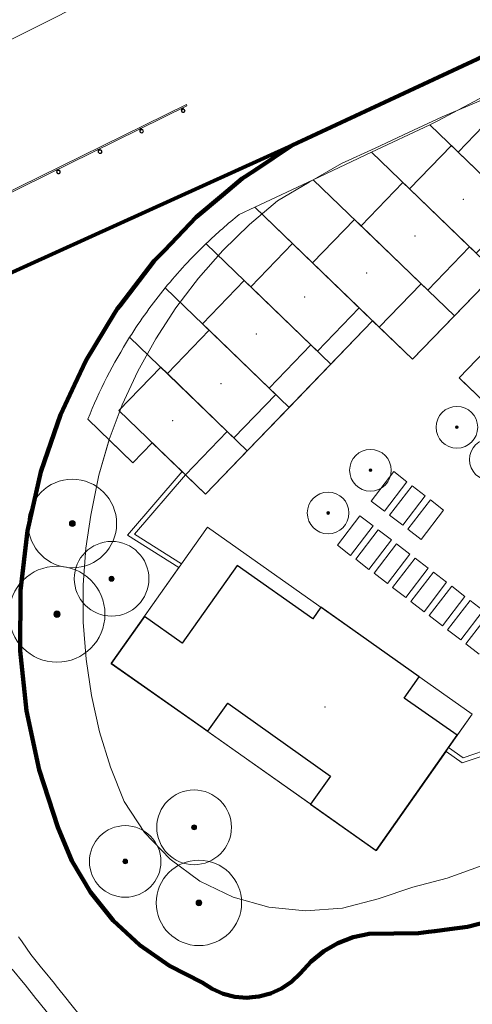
# Model space of a CAD drawing. Extents: x 168554 to 174410, y 515675 to 521218.
# Tile 71 of 110: x 171911 to 171960, y 518911 to 519017. Entities that reach past the tile are written whole.
import ezdxf

# ---------------------------------------------------------------- set-up
doc = ezdxf.new("R2010")
doc.units = 0
doc.header["$MEASUREMENT"] = 0
for name, color, linetype, lineweight in [('Algemeen - 1411 Basislijnen deelgebieden', 5, 'Continuous', 90), ('Algemeen - Fase 1B6 - 1070 Ondergrond - ontwerp', 7, 'Continuous', 9), ('Algemeen - Fase Ontsluitingsweg - 1070 Ondergrond 2', 7, 'Continuous', 9), ('Deelgebied 3.1 - 1070 Ondergrond ontwerp', 7, 'Continuous', 9), ('Deelgebied 3.1 - 1070 Ondergrond ontwerp bomen', 7, 'Continuous', 9), ('Deelgebied 3.1 - 1071 Ondergrond panden', 7, 'Continuous', 30), ('Deelgebied 3.1 - appartementen', 190, 'Continuous', 9), ('Deelgebied 3.1 - grondgebonden woningen', 253, 'Continuous', 9)]:
    doc.layers.add(name, color=color, linetype=linetype, lineweight=lineweight)

msp = doc.modelspace()

# ---------------------------------------------------------------- hatches: boundary and pattern name
at = {"layer": 'Deelgebied 3.1 - 1070 Ondergrond ontwerp bomen', "ltscale": 0.1}
h = msp.add_hatch(color=256, dxfattribs=at)
edge = h.paths.add_edge_path()
edge.add_arc((171958.36, 518973.34), 0.15, 0, 360)
h = msp.add_hatch(color=256, dxfattribs=at)
edge = h.paths.add_edge_path()
edge.add_arc((171949.02, 518968.7), 0.15, 0, 360)
h = msp.add_hatch(color=256, dxfattribs=at)
edge = h.paths.add_edge_path()
edge.add_arc((171944.45, 518964.09), 0.15, 0, 360)
h = msp.add_hatch(color=256, dxfattribs=at)
edge = h.paths.add_edge_path()
edge.add_arc((171916.83, 518962.95), 0.319, 0, 360)
h = msp.add_hatch(color=256, dxfattribs=at)
edge = h.paths.add_edge_path()
edge.add_arc((171921.07, 518956.99), 0.269, 0, 360)
h = msp.add_hatch(color=256, dxfattribs=at)
edge = h.paths.add_edge_path()
edge.add_arc((171915.17, 518953.17), 0.346, 0, 360)
h = msp.add_hatch(color=256, dxfattribs=at)
edge = h.paths.add_edge_path()
edge.add_arc((171929.98, 518930.17), 0.269, 0, 360)
h = msp.add_hatch(color=256, dxfattribs=at)
edge = h.paths.add_edge_path()
edge.add_arc((171922.54, 518926.49), 0.257, 0, 360)
h = msp.add_hatch(color=256, dxfattribs=at)
edge = h.paths.add_edge_path()
edge.add_arc((171930.5, 518922.02), 0.307, 0, 360)

# ---------------------------------------------------------------- linework, layer by layer
at = {"layer": 'Algemeen - 1411 Basislijnen deelgebieden'}
for points in [[(172051.85, 519064.97), (172045.36, 519060.25), (172038.87, 519055.53), (172038, 519054.9), (172019.03, 519043.74), (171999.79, 519033.04), (171980.3, 519022.81), (171960.56, 519013.06), (171940.6, 519003.79)], [(171877.06, 518975.02), (171940.6, 519003.79)], [(171940.6, 519003.79), (171940.42, 519003.67), (171936.78, 519001.24), (171935.47, 519000.36), (171935.18, 519000.18), (171933.05, 518998.39), (171930.19, 518996), (171926.77, 518992.43), (171925.68, 518991.3), (171921.95, 518986.46), (171921.71, 518986.14), (171921.36, 518985.58), (171918.31, 518980.58), (171917.06, 518977.92), (171915.54, 518974.69), (171913.82, 518969.68), (171913.42, 518968.53), (171911.98, 518962.18), (171911.24, 518955.72), (171911.2, 518949.2), (171911.87, 518942.73), (171913.23, 518936.36), (171915.27, 518930.18), (171916.78, 518926.55), (171918.79, 518923.18), (171921.25, 518920.12), (171924.12, 518917.45), (171927.34, 518915.21), (171930.85, 518913.44), (171931.93, 518912.73), (171933.12, 518912.2), (171934.38, 518911.88), (171935.68, 518911.78), (171936.24, 518911.83), (171936.97, 518911.9), (171938.23, 518912.23), (171939.41, 518912.77), (171940.48, 518913.5), (171941.42, 518914.4), (171942.61, 518915.7), (171943.98, 518916.81), (171945.51, 518917.68), (171947.15, 518918.31), (171948.88, 518918.68), (171954.21, 518918.75), (171955.31, 518918.89), (171955.96, 518918.98), (171957.56, 518919.19), (171959.5, 518919.45), (171964.67, 518920.76)]]:
    msp.add_lwpolyline(points, dxfattribs=at)
at = {"layer": 'Algemeen - Fase 1B6 - 1070 Ondergrond - ontwerp'}
for p, q in [((171911.22, 518918.06), (171911.01, 518918.37)), ((171911.4, 518917.81), (171911.22, 518918.06)), ((171912.36, 518916.44), (171911.4, 518917.81)), ((171913.5, 518915.02), (171912.36, 518916.44)), ((171911.52, 518913.42), (171910.34, 518914.88)), ((171913.71, 518914.76), (171913.5, 518915.02)), ((171914.89, 518913.31), (171913.71, 518914.76)), ((171911.73, 518913.16), (171911.52, 518913.42)), ((171912.9, 518911.71), (171911.73, 518913.16)), ((171915.1, 518913.05), (171914.89, 518913.31)), ((171916.28, 518911.59), (171915.1, 518913.05)), ((171913.11, 518911.45), (171912.9, 518911.71)), ((171914.29, 518909.99), (171913.11, 518911.45)), ((171916.53, 518911.27), (171916.28, 518911.59)), ((171917.84, 518909.61), (171916.53, 518911.27))]:
    msp.add_line(p, q, dxfattribs=at)
for radius in [178.65, 176.1, 174.3, 173.8, 172, 169.45]:
    msp.add_arc((172046.89, 518748.77), radius, 102.3653, 120.899, dxfattribs=at)
at = {"layer": 'Algemeen - Fase Ontsluitingsweg - 1070 Ondergrond 2'}
for p, q in [((171929.14, 519008.16), (171905.62, 518996.61)), ((171905.69, 518996.47), (171929.2, 519008.02)), ((171929.2, 519008.02), (171929.14, 519008.16))]:
    msp.add_line(p, q, dxfattribs=at)
for points in [[(171928.77, 519007.79), (171928.76, 519007.8), (171928.57, 519007.71), (171928.58, 519007.69)], [(171928.68, 519007.74), (171928.72, 519007.67), (171928.7, 519007.67), (171928.67, 519007.74)], [(171924.28, 519005.58), (171924.27, 519005.6), (171924.08, 519005.51), (171924.09, 519005.49)], [(171924.19, 519005.54), (171924.23, 519005.47), (171924.21, 519005.46), (171924.18, 519005.53)], [(171919.79, 519003.38), (171919.78, 519003.4), (171919.59, 519003.3), (171919.6, 519003.29)], [(171919.7, 519003.34), (171919.74, 519003.26), (171919.73, 519003.26), (171919.69, 519003.33)], [(171915.3, 519001.17), (171915.3, 519001.19), (171915.11, 519001.1), (171915.12, 519001.08)], [(171915.22, 519001.13), (171915.25, 519001.06), (171915.24, 519001.05), (171915.2, 519001.13)]]:
    msp.add_lwpolyline(points, close=True, dxfattribs=at)
for points in [[(171928.58, 519007.69), (171928.63, 519007.6)], [(171928.77, 519007.79), (171928.82, 519007.69)], [(171924.09, 519005.49), (171924.14, 519005.39)], [(171924.28, 519005.58), (171924.33, 519005.48)], [(171919.6, 519003.29), (171919.65, 519003.19)], [(171919.79, 519003.38), (171919.84, 519003.28)], [(171915.12, 519001.08), (171915.16, 519000.98)], [(171915.3, 519001.17), (171915.35, 519001.08)]]:
    msp.add_lwpolyline(points, dxfattribs=at)
for centre, radius in [((171928.8, 519007.49), 0.202), ((171928.8, 519007.49), 0.162), ((171924.31, 519005.28), 0.202), ((171924.31, 519005.28), 0.162), ((171919.82, 519003.08), 0.202), ((171919.82, 519003.08), 0.162), ((171915.33, 519000.88), 0.202), ((171915.33, 519000.88), 0.162)]:
    msp.add_circle(centre, radius, dxfattribs=at)
msp.add_arc((171735.44, 519369.22), 394.84, 290.3559, 302.3791, dxfattribs=at)
at = {"layer": 'Deelgebied 3.1 - 1070 Ondergrond ontwerp'}
for p, q in [((171997.37, 519026.07), (171953.58, 518980.67)), ((172000.42, 519022.03), (171958.59, 518978.67)), ((171962.26, 519013.88), (171955.07, 519010.45)), ((171962.26, 519013.88), (171955.07, 519010.45)), ((171940.6, 519003.79), (171960.56, 519013.06)), ((171955.07, 519010.45), (171947.85, 519007.09)), ((171955.07, 519010.45), (171947.85, 519007.09)), ((171964.26, 519010.65), (171956.31, 519006.39)), ((171964.26, 519010.65), (171956.31, 519006.39)), ((171956.77, 519006.83), (171962.95, 519009.47)), ((171946.94, 519006.67), (171940.6, 519003.79)), ((171946.94, 519006.67), (171940.6, 519003.79)), ((171947.85, 519007.09), (171946.94, 519006.67)), ((171947.85, 519007.09), (171946.94, 519006.67)), ((171953.15, 519005.14), (171956.77, 519006.83)), ((171956.31, 519006.39), (171955.43, 519005.97)), ((171956.31, 519006.39), (171955.43, 519005.97)), ((171955.43, 519005.97), (171949.14, 519003.01)), ((171955.43, 519005.97), (171949.14, 519003.01)), ((171949.52, 519003.46), (171953.15, 519005.14)), ((171955.43, 519005.97), (171967.12, 518994.7)), ((171967.12, 518994.7), (171955.43, 519005.97)), ((171940.41, 519003.68), (171936.61, 519001.21)), ((171940.41, 519003.68), (171936.61, 519001.21)), ((171936.78, 519001.24), (171940.42, 519003.67)), ((171940.6, 519003.79), (171940.41, 519003.68)), ((171940.6, 519003.79), (171940.41, 519003.68)), ((171940.42, 519003.67), (171940.6, 519003.79)), ((171949.14, 519003.01), (171942.84, 519000.05)), ((171949.14, 519003.01), (171942.84, 519000.05)), ((171945.88, 519001.79), (171949.52, 519003.46)), ((171949.14, 519003.01), (171962.6, 518990.02)), ((171962.6, 518990.02), (171949.14, 519003.01)), ((171936.61, 519001.21), (171933, 518998.46)), ((171936.61, 519001.21), (171933, 518998.46)), ((171935.47, 519000.36), (171936.78, 519001.24)), ((171942.4, 518999.77), (171945.88, 519001.79)), ((171933.05, 518998.39), (171935.18, 519000.18)), ((171935.18, 519000.18), (171935.47, 519000.36)), ((171942.84, 519000.05), (171936.55, 518997.09)), ((171942.84, 519000.05), (171936.55, 518997.09)), ((171942.84, 519000.05), (171958.09, 518985.35)), ((171958.09, 518985.35), (171942.84, 519000.05)), ((171939, 518997.79), (171942.4, 518999.77)), ((171953.58, 518980.67), (171971.63, 518999.38)), ((171933, 518998.46), (171929.75, 518995.58)), ((171933, 518998.46), (171929.75, 518995.58)), ((171930.19, 518996), (171933.05, 518998.39)), ((171935.95, 518995.21), (171939, 518997.79)), ((171936.55, 518997.09), (171934.86, 518996.3)), ((171936.55, 518997.09), (171934.86, 518996.3)), ((171936.55, 518997.09), (171949.76, 518984.35)), ((171949.26, 518984.83), (171936.55, 518997.09)), ((171929.75, 518995.58), (171926.72, 518992.47)), ((171929.75, 518995.58), (171926.72, 518992.47)), ((171930.19, 518996), (171926.77, 518992.43)), ((171926.77, 518992.43), (171930.19, 518996)), ((171933.09, 518992.41), (171935.95, 518995.21)), ((171926.72, 518992.47), (171924.23, 518989.54)), ((171926.72, 518992.47), (171924.23, 518989.54)), ((171926.77, 518992.43), (171925.68, 518991.3)), ((171925.68, 518991.3), (171926.77, 518992.43)), ((171930.45, 518989.41), (171933.09, 518992.41)), ((171931.27, 518993.15), (171944.75, 518980.15)), ((171944.75, 518980.15), (171931.27, 518993.15)), ((171925.68, 518991.3), (171921.95, 518986.46)), ((171921.95, 518986.46), (171925.68, 518991.3)), ((171924.23, 518989.54), (171921.92, 518986.45)), ((171924.23, 518989.54), (171921.93, 518986.46)), ((171930.1, 518988.96), (171930.45, 518989.41)), ((171958.09, 518985.35), (171962.6, 518990.02)), ((171926.86, 518988.38), (171940.23, 518975.48)), ((171940.23, 518975.48), (171926.86, 518988.38)), ((171928.02, 518986.23), (171930.1, 518988.96)), ((171921.33, 518985.59), (171921.93, 518986.46)), ((171921.93, 518986.46), (171921.33, 518985.59)), ((171921.71, 518986.14), (171921.36, 518985.58)), ((171921.36, 518985.58), (171921.71, 518986.14)), ((171921.95, 518986.46), (171921.71, 518986.14)), ((171921.71, 518986.14), (171921.95, 518986.46)), ((171925.84, 518982.88), (171928.02, 518986.23)), ((171921.36, 518985.58), (171918.31, 518980.58)), ((171918.31, 518980.58), (171921.36, 518985.58)), ((171919.02, 518981.85), (171921.33, 518985.59)), ((171921.33, 518985.59), (171919.02, 518981.85)), ((171953.58, 518980.67), (171958.09, 518985.35)), ((171949.26, 518984.83), (171931.21, 518966.12)), ((171931.21, 518966.12), (171949.26, 518984.83)), ((171944.75, 518980.15), (171949.26, 518984.83)), ((171953.58, 518980.67), (171949.26, 518984.83)), ((171949.26, 518984.83), (171953.58, 518980.67)), ((171949.76, 518984.35), (171953.58, 518980.67)), ((171923.02, 518983.05), (171935.72, 518970.8)), ((171935.72, 518970.8), (171923.02, 518983.05)), ((171923.9, 518979.38), (171925.84, 518982.88)), ((171916.98, 518977.95), (171919.02, 518981.85)), ((171919.02, 518981.85), (171916.98, 518977.95)), ((171918.31, 518980.58), (171917.06, 518977.92)), ((171917.06, 518977.92), (171918.31, 518980.58)), ((171940.23, 518975.48), (171944.75, 518980.15)), ((171922.22, 518975.75), (171923.9, 518979.38)), ((171958.59, 518978.67), (171960.03, 518977.28)), ((171917.06, 518977.92), (171915.54, 518974.69)), ((171915.54, 518974.69), (171917.06, 518977.92)), ((171915.72, 518975.14), (171916.98, 518977.95)), ((171916.98, 518977.95), (171915.72, 518975.14)), ((171920.82, 518972.01), (171922.22, 518975.75)), ((171938.14, 518973.3), (171940.23, 518975.48)), ((171915.54, 518974.69), (171913.82, 518969.68)), ((171913.82, 518969.68), (171915.54, 518974.69)), ((171914.59, 518972.18), (171915.58, 518974.79)), ((171915.58, 518974.79), (171914.59, 518972.18)), ((171915.58, 518974.79), (171915.72, 518975.14)), ((171915.72, 518975.14), (171915.58, 518974.79)), ((171918.51, 518974.2), (171923.37, 518969.51)), ((171918.51, 518974.2), (171923.37, 518969.51)), ((171935.72, 518970.8), (171938.14, 518973.3)), ((171913.46, 518968.66), (171914.59, 518972.18)), ((171914.59, 518972.18), (171913.46, 518968.66)), ((171919.68, 518968.18), (171920.82, 518972.01)), ((171920.81, 518971.98), (171919.68, 518968.18)), ((171923.37, 518969.51), (171920.81, 518971.98)), ((171923.37, 518969.51), (171925.45, 518971.67)), ((171925.45, 518971.67), (171923.37, 518969.51)), ((171923.37, 518969.51), (171925.45, 518971.67)), ((171925.45, 518971.67), (171931.21, 518966.12)), ((171928.69, 518968.55), (171925.45, 518971.67)), ((171925.45, 518971.67), (171929.05, 518968.2)), ((171931.21, 518966.12), (171935.72, 518970.8)), ((171913.82, 518969.68), (171913.42, 518968.53)), ((171913.42, 518968.53), (171913.82, 518969.68)), ((171913.42, 518968.53), (171911.98, 518962.18)), ((171911.98, 518962.18), (171913.42, 518968.53)), ((171912.55, 518965.07), (171913.46, 518968.66)), ((171913.46, 518968.66), (171912.55, 518965.07)), ((171919.68, 518968.18), (171918.82, 518963.84)), ((171918.82, 518963.84), (171919.68, 518968.18)), ((171922.78, 518961.68), (171928.69, 518968.55)), ((171929.05, 518968.2), (171923.54, 518961.8)), ((171931.21, 518966.12), (171929.05, 518968.2)), ((171929.05, 518968.2), (171931.21, 518966.12)), ((171951.54, 518968.55), (171949.1, 518965.38)), ((171952.97, 518967.46), (171951.54, 518968.55)), ((171950.53, 518964.28), (171952.97, 518967.46)), ((171953.52, 518967.03), (171951.09, 518963.86)), ((171954.95, 518965.94), (171953.52, 518967.03)), ((171952.52, 518962.76), (171954.95, 518965.94)), ((171912.06, 518962.64), (171912.55, 518965.07)), ((171912.55, 518965.07), (171912.06, 518962.64)), ((171949.1, 518965.38), (171950.53, 518964.28)), ((171955.51, 518965.51), (171953.07, 518962.34)), ((171956.93, 518964.41), (171955.51, 518965.51)), ((171918.82, 518963.84), (171918.27, 518960.31)), ((171918.27, 518960.31), (171918.82, 518963.84)), ((171947.89, 518963.79), (171945.45, 518960.62)), ((171949.31, 518962.7), (171947.89, 518963.79)), ((171951.09, 518963.86), (171952.52, 518962.76)), ((171954.5, 518961.24), (171956.93, 518964.41)), ((171911.3, 518956.62), (171912.06, 518962.64)), ((171912.06, 518962.64), (171911.3, 518956.62)), ((171946.88, 518959.52), (171949.31, 518962.7)), ((171911.98, 518962.18), (171911.24, 518955.72)), ((171911.24, 518955.72), (171911.98, 518962.18)), ((171931.43, 518962.57), (171921.04, 518947.87)), ((171921.04, 518947.87), (171931.43, 518962.57)), ((171928.34, 518958.19), (171922.78, 518961.68)), ((171923.54, 518961.8), (171928.63, 518958.6)), ((171928.63, 518958.6), (171931.43, 518962.57)), ((171931.43, 518962.57), (171960.02, 518942.38)), ((171960.02, 518942.38), (171931.43, 518962.57)), ((171931.43, 518962.57), (171960.02, 518942.38)), ((171949.87, 518962.27), (171947.43, 518959.1)), ((171951.3, 518961.18), (171949.87, 518962.27)), ((171953.07, 518962.34), (171954.5, 518961.24)), ((171945.45, 518960.62), (171946.88, 518959.52)), ((171948.86, 518958), (171951.3, 518961.18)), ((171951.85, 518960.75), (171949.42, 518957.58)), ((171953.28, 518959.65), (171951.85, 518960.75)), ((171918.27, 518960.31), (171918, 518956.32)), ((171918, 518956.32), (171918.27, 518960.31)), ((171950.85, 518956.48), (171953.28, 518959.65)), ((171934.63, 518958.44), (171928.7, 518950.04)), ((171942.8, 518952.67), (171934.63, 518958.44)), ((171947.43, 518959.1), (171948.86, 518958)), ((171953.84, 518959.23), (171951.4, 518956.05)), ((171955.26, 518958.13), (171953.84, 518959.23)), ((171921.03, 518947.85), (171928.34, 518958.19)), ((171949.42, 518957.58), (171950.85, 518956.48)), ((171952.83, 518954.96), (171955.26, 518958.13)), ((171955.82, 518957.7), (171953.38, 518954.53)), ((171957.25, 518956.61), (171955.82, 518957.7)), ((171911.17, 518949.88), (171911.3, 518956.62)), ((171911.3, 518956.62), (171911.17, 518949.88)), ((171918, 518956.32), (171918, 518952.32)), ((171918, 518952.32), (171918, 518956.32)), ((171954.81, 518953.44), (171957.25, 518956.61)), ((171911.24, 518955.72), (171911.2, 518949.2)), ((171911.2, 518949.2), (171911.24, 518955.72)), ((171951.4, 518956.05), (171952.83, 518954.96)), ((171957.8, 518956.18), (171955.37, 518953.01)), ((171959.23, 518955.09), (171957.8, 518956.18)), ((171953.38, 518954.53), (171954.81, 518953.44)), ((171956.8, 518951.91), (171959.23, 518955.09)), ((171959.79, 518954.66), (171957.35, 518951.49)), ((171961.21, 518953.57), (171959.79, 518954.66)), ((171943.68, 518953.91), (171942.8, 518952.67)), ((171954.29, 518946.42), (171943.68, 518953.91)), ((171958.78, 518950.39), (171961.21, 518953.57)), ((171961.77, 518953.14), (171959.33, 518949.97)), ((171918, 518952.32), (171918.31, 518948.33)), ((171918.31, 518948.33), (171918, 518952.32)), ((171924.61, 518952.92), (171921.04, 518947.87)), ((171928.7, 518950.04), (171924.61, 518952.92)), ((171955.37, 518953.01), (171956.8, 518951.91)), ((171957.35, 518951.49), (171958.78, 518950.39)), ((171911.24, 518948.44), (171911.17, 518949.88)), ((171911.17, 518949.88), (171911.24, 518948.44)), ((171959.33, 518949.97), (171960.76, 518948.87)), ((171911.2, 518949.2), (171911.87, 518942.73)), ((171911.87, 518942.73), (171911.2, 518949.2)), ((171911.28, 518947.81), (171911.24, 518948.44)), ((171911.24, 518948.44), (171911.28, 518947.83)), ((171911.28, 518947.83), (171911.29, 518947.78)), ((171911.31, 518947.44), (171911.28, 518947.81)), ((171911.29, 518947.78), (171911.31, 518947.44)), ((171918.31, 518948.33), (171918.9, 518944.38)), ((171918.9, 518944.38), (171918.31, 518948.33)), ((171926.24, 518944.19), (171921.03, 518947.85)), ((171921.04, 518947.87), (171949.65, 518927.67)), ((171921.04, 518947.87), (171931.45, 518940.53)), ((171931.45, 518940.53), (171921.04, 518947.87)), ((171911.68, 518944.01), (171911.31, 518947.44)), ((171911.31, 518947.44), (171911.68, 518944.01)), ((171952.67, 518944.11), (171954.29, 518946.42)), ((171912.14, 518941.11), (171911.68, 518944.01)), ((171911.68, 518944.01), (171912.14, 518941.11)), ((171918.9, 518944.38), (171919.78, 518940.48)), ((171919.78, 518940.48), (171918.9, 518944.38)), ((171942.57, 518932.66), (171926.24, 518944.19)), ((171931.45, 518940.53), (171933.61, 518943.58)), ((171933.61, 518943.58), (171931.45, 518940.53)), ((171933.61, 518943.58), (171944.7, 518935.7)), ((171944.7, 518935.7), (171933.61, 518943.58)), ((171958.38, 518940.1), (171952.67, 518944.11)), ((171911.87, 518942.73), (171913.23, 518936.36)), ((171913.23, 518936.36), (171911.87, 518942.73)), ((171949.65, 518927.67), (171960.02, 518942.38)), ((171960.02, 518942.38), (171949.65, 518927.67)), ((171960.02, 518942.38), (171957.47, 518938.77)), ((171913.45, 518935.57), (171912.14, 518941.11)), ((171912.14, 518941.11), (171913.45, 518935.57)), ((171919.78, 518940.48), (171920.94, 518936.65)), ((171920.94, 518936.65), (171919.78, 518940.48)), ((171949.65, 518927.67), (171958.38, 518940.1)), ((171966.59, 518939.74), (171958.94, 518937.12)), ((171959.02, 518937.67), (171966.43, 518940.21)), ((171957.19, 518938.36), (171949.66, 518927.66)), ((171958.94, 518937.12), (171957.19, 518938.36)), ((171957.47, 518938.77), (171959.02, 518937.67)), ((171913.23, 518936.36), (171915.27, 518930.18)), ((171915.27, 518930.18), (171913.23, 518936.36)), ((171920.94, 518936.65), (171922.42, 518932.94)), ((171922.42, 518932.94), (171920.94, 518936.65)), ((171915.27, 518930.18), (171913.45, 518935.57)), ((171913.45, 518935.57), (171915.27, 518930.18)), ((171944.7, 518935.7), (171942.56, 518932.66)), ((171942.56, 518932.66), (171944.7, 518935.7)), ((171922.42, 518932.94), (171924.62, 518929.61)), ((171924.62, 518929.61), (171922.42, 518932.94)), ((171942.56, 518932.66), (171949.65, 518927.67)), ((171942.56, 518932.66), (171942.57, 518932.66)), ((171949.65, 518927.67), (171942.56, 518932.66)), ((171949.65, 518927.67), (171942.56, 518932.66)), ((171915.27, 518930.18), (171916.78, 518926.55)), ((171916.78, 518926.55), (171915.27, 518930.18)), ((171916.78, 518926.55), (171915.27, 518930.18)), ((171915.27, 518930.18), (171916.78, 518926.55)), ((171924.62, 518929.61), (171927.38, 518926.72)), ((171927.38, 518926.72), (171924.62, 518929.61)), ((171949.66, 518927.66), (171949.65, 518927.67)), ((171916.78, 518926.55), (171918.79, 518923.18)), ((171918.79, 518923.18), (171916.78, 518926.55)), ((171918.79, 518923.18), (171916.78, 518926.55)), ((171916.78, 518926.55), (171918.79, 518923.18)), ((171927.38, 518926.72), (171930.61, 518924.36)), ((171930.61, 518924.36), (171927.38, 518926.72)), ((171957.3, 518924.67), (171961.21, 518926.09)), ((171961.21, 518926.09), (171957.3, 518924.67)), ((171953.61, 518923.72), (171957.3, 518924.67)), ((171957.3, 518924.67), (171953.61, 518923.72)), ((171930.61, 518924.36), (171934.2, 518922.62)), ((171934.2, 518922.62), (171930.61, 518924.36)), ((171949.85, 518922.46), (171953.61, 518923.72)), ((171953.61, 518923.72), (171949.85, 518922.46)), ((171918.79, 518923.18), (171921.25, 518920.12)), ((171921.25, 518920.12), (171918.79, 518923.18)), ((171921.25, 518920.12), (171918.79, 518923.18)), ((171918.79, 518923.18), (171921.25, 518920.12)), ((171934.2, 518922.62), (171938.05, 518921.54)), ((171938.05, 518921.54), (171934.2, 518922.62)), ((171946.02, 518921.44), (171949.85, 518922.46)), ((171949.85, 518922.46), (171946.02, 518921.44)), ((171938.05, 518921.54), (171942.02, 518921.15)), ((171942.02, 518921.15), (171938.05, 518921.54)), ((171942.02, 518921.15), (171946.02, 518921.44)), ((171946.02, 518921.44), (171942.02, 518921.15)), ((171959.5, 518919.45), (171964.67, 518920.76)), ((171964.67, 518920.76), (171959.5, 518919.45)), ((171921.25, 518920.12), (171924.12, 518917.45)), ((171924.12, 518917.45), (171921.25, 518920.12)), ((171924.12, 518917.45), (171921.25, 518920.12)), ((171921.25, 518920.12), (171924.12, 518917.45)), ((171955.96, 518918.98), (171957.56, 518919.19)), ((171957.56, 518919.19), (171955.96, 518918.98)), ((171960.76, 518919.71), (171956.13, 518918.93)), ((171956.13, 518918.93), (171960.76, 518919.71)), ((171957.56, 518919.19), (171959.5, 518919.45)), ((171959.5, 518919.45), (171957.56, 518919.19)), ((171946.25, 518918), (171944.87, 518917.36)), ((171944.87, 518917.36), (171946.25, 518918)), ((171945.51, 518917.68), (171947.15, 518918.31)), ((171947.15, 518918.31), (171945.51, 518917.68)), ((171947.54, 518918.42), (171946.25, 518918)), ((171946.25, 518918), (171947.54, 518918.42)), ((171947.15, 518918.31), (171948.88, 518918.68)), ((171948.88, 518918.68), (171947.15, 518918.31)), ((171948.88, 518918.68), (171947.54, 518918.42)), ((171947.54, 518918.42), (171948.88, 518918.68)), ((171948.88, 518918.68), (171954.21, 518918.75)), ((171954.21, 518918.75), (171948.88, 518918.68)), ((171952.11, 518918.65), (171948.88, 518918.68)), ((171948.88, 518918.68), (171952.11, 518918.65)), ((171955.33, 518918.84), (171952.11, 518918.65)), ((171952.11, 518918.65), (171955.33, 518918.84)), ((171954.21, 518918.75), (171955.31, 518918.89)), ((171955.31, 518918.89), (171954.21, 518918.75)), ((171955.31, 518918.89), (171955.96, 518918.98)), ((171955.96, 518918.98), (171955.31, 518918.89)), ((171955.66, 518918.88), (171955.33, 518918.84)), ((171955.33, 518918.84), (171955.66, 518918.88)), ((171956.13, 518918.93), (171955.66, 518918.88)), ((171955.66, 518918.88), (171956.13, 518918.93)), ((171924.12, 518917.45), (171927.34, 518915.21)), ((171927.34, 518915.21), (171924.12, 518917.45)), ((171927.34, 518915.21), (171924.12, 518917.45)), ((171924.12, 518917.45), (171927.34, 518915.21)), ((171944.87, 518917.36), (171943.59, 518916.53)), ((171943.59, 518916.53), (171944.87, 518917.36)), ((171943.98, 518916.81), (171945.51, 518917.68)), ((171945.51, 518917.68), (171943.98, 518916.81)), ((171943.59, 518916.53), (171942.44, 518915.54)), ((171942.44, 518915.54), (171943.59, 518916.53)), ((171942.61, 518915.7), (171943.98, 518916.81)), ((171943.98, 518916.81), (171942.61, 518915.7)), ((171927.34, 518915.21), (171930.85, 518913.44)), ((171930.85, 518913.44), (171927.34, 518915.21)), ((171930.85, 518913.44), (171927.34, 518915.21)), ((171927.34, 518915.21), (171930.85, 518913.44)), ((171941.42, 518914.4), (171942.61, 518915.7)), ((171942.61, 518915.7), (171941.42, 518914.4)), ((171942.44, 518915.54), (171941.42, 518914.4)), ((171941.42, 518914.4), (171942.44, 518915.54)), ((171940.48, 518913.5), (171941.42, 518914.4)), ((171941.42, 518914.4), (171940.48, 518913.5)), ((171941.42, 518914.4), (171940.57, 518913.57)), ((171940.57, 518913.57), (171941.42, 518914.4)), ((171930.85, 518913.44), (171931.93, 518912.73)), ((171931.93, 518912.73), (171930.85, 518913.44)), ((171931.8, 518912.8), (171930.85, 518913.44)), ((171930.85, 518913.44), (171931.8, 518912.8)), ((171932.84, 518912.3), (171931.8, 518912.8)), ((171931.8, 518912.8), (171932.84, 518912.3)), ((171931.93, 518912.73), (171933.12, 518912.2)), ((171933.12, 518912.2), (171931.93, 518912.73)), ((171938.23, 518912.23), (171939.41, 518912.77)), ((171939.41, 518912.77), (171938.23, 518912.23)), ((171939.6, 518912.88), (171938.54, 518912.35)), ((171938.54, 518912.35), (171939.6, 518912.88)), ((171939.41, 518912.77), (171940.48, 518913.5)), ((171940.48, 518913.5), (171939.41, 518912.77)), ((171940.57, 518913.57), (171939.6, 518912.88)), ((171939.6, 518912.88), (171940.57, 518913.57)), ((171933.94, 518911.97), (171932.84, 518912.3)), ((171932.84, 518912.3), (171933.94, 518911.97)), ((171933.12, 518912.2), (171934.38, 518911.88)), ((171934.38, 518911.88), (171933.12, 518912.2)), ((171935.08, 518911.8), (171933.94, 518911.97)), ((171933.94, 518911.97), (171935.08, 518911.8)), ((171934.38, 518911.88), (171935.68, 518911.78)), ((171935.68, 518911.78), (171934.38, 518911.88)), ((171936.23, 518911.8), (171935.08, 518911.8)), ((171935.08, 518911.8), (171936.23, 518911.8)), ((171935.68, 518911.78), (171936.24, 518911.83)), ((171936.24, 518911.83), (171935.68, 518911.78)), ((171937.41, 518911.99), (171936.23, 518911.8)), ((171936.23, 518911.8), (171937.41, 518911.99)), ((171936.24, 518911.83), (171936.97, 518911.9)), ((171936.97, 518911.9), (171936.24, 518911.83)), ((171936.97, 518911.9), (171938.23, 518912.23)), ((171938.23, 518912.23), (171936.97, 518911.9)), ((171938.54, 518912.35), (171937.41, 518911.99)), ((171937.41, 518911.99), (171938.54, 518912.35))]:
    msp.add_line(p, q, dxfattribs=at)
at = {"layer": 'Deelgebied 3.1 - 1070 Ondergrond ontwerp', "linetype": 'Continuous'}
for p, q in [((172000.42, 519022.03), (171958.59, 518978.67)), ((171958.59, 518978.67), (171973.01, 518964.76))]:
    msp.add_line(p, q, dxfattribs=at)
at = {"layer": 'Deelgebied 3.1 - 1070 Ondergrond ontwerp'}
for centre, radius, start, end in [((171569.47, 519829.48), 905.26, 294.20303, 301.16943), ((171968.55, 518954.28), 53.86, 128.7192, 133.7969), ((171968.55, 518954.28), 53.86, 128.7192, 133.7969), ((171968.55, 518954.28), 53.86, 133.7969, 140.7177), ((171968.55, 518954.28), 53.86, 133.7969, 140.7177), ((171968.55, 518954.28), 53.86, 140.7177, 147.7081), ((171968.55, 518954.28), 53.86, 140.7177, 147.7081), ((171968.55, 518954.28), 53.86, 147.7081, 158.2895), ((171968.55, 518954.28), 53.86, 147.7081, 158.2895)]:
    msp.add_arc(centre, radius, start, end, dxfattribs=at)
at = {"layer": 'Deelgebied 3.1 - 1070 Ondergrond ontwerp bomen'}
for centre, radius in [((171958.36, 518973.34), 2.25), ((171958.36, 518973.34), 0.045), ((171961.97, 518969.85), 2.25), ((171949.02, 518968.7), 2.25), ((171949.02, 518968.7), 0.045), ((171916.83, 518962.95), 4.78), ((171944.45, 518964.09), 2.25), ((171944.45, 518964.09), 0.045), ((171916.83, 518962.95), 0.0956), ((171921.07, 518956.99), 4.03), ((171915.17, 518953.17), 5.18), ((171921.07, 518956.99), 0.0806), ((171915.17, 518953.17), 0.104), ((171929.98, 518930.17), 4.03), ((171922.54, 518926.49), 3.86), ((171929.98, 518930.17), 0.0806), ((171922.54, 518926.49), 0.0772), ((171930.5, 518922.02), 4.61), ((171930.5, 518922.02), 0.0922)]:
    msp.add_circle(centre, radius, dxfattribs=at)
at = {"layer": 'Deelgebied 3.1 - 1070 Ondergrond ontwerp bomen', "ltscale": 0.1}
for centre, radius in [((171958.36, 518973.34), 0.15), ((171949.02, 518968.7), 0.15), ((171944.45, 518964.09), 0.15), ((171916.83, 518962.95), 0.319), ((171921.07, 518956.99), 0.269), ((171915.17, 518953.17), 0.346), ((171929.98, 518930.17), 0.269), ((171922.54, 518926.49), 0.257), ((171930.5, 518922.02), 0.307)]:
    msp.add_circle(centre, radius, dxfattribs=at)
at = {"layer": 'Deelgebied 3.1 - 1071 Ondergrond panden', "linetype": 'Continuous'}
for p, q in [((171958.48, 519003.03), (171964.96, 518996.78)), ((171953.25, 518999.05), (171959.72, 518992.8)), ((171954.49, 518988.82), (171948.01, 518995.06)), ((171947.82, 518986.22), (171942.78, 518991.08)), ((171936.11, 518988.49), (171942.59, 518982.24)), ((171931.6, 518983.81), (171927.09, 518979.13)), ((171938.08, 518977.56), (171931.6, 518983.81)), ((171942.59, 518982.24), (171938.08, 518977.56)), ((171927.09, 518979.13), (171933.56, 518972.88))]:
    msp.add_line(p, q, dxfattribs=at)
for points in [[(171964.96, 518996.78), (171965.68, 518996.09), (171970.19, 519000.77), (171966.93, 519003.92), (171962.99, 519007.71), (171958.48, 519003.03)], [(171958.48, 519003.03), (171957.76, 519003.73), (171953.25, 518999.05)], [(171948.01, 518995.06), (171952.53, 518999.74), (171953.25, 518999.05)], [(171964.96, 518996.78), (171960.44, 518992.11), (171959.72, 518992.8)], [(171942.78, 518991.08), (171947.29, 518995.76), (171948.01, 518995.06)], [(171936.11, 518988.49), (171940.62, 518993.16), (171942.78, 518991.08)], [(171959.72, 518992.8), (171955.21, 518988.12), (171954.49, 518988.82)], [(171931.6, 518983.81), (171930.88, 518984.5), (171935.39, 518989.18), (171936.11, 518988.49)], [(171954.49, 518988.82), (171949.98, 518984.14), (171947.82, 518986.22)], [(171947.82, 518986.22), (171943.31, 518981.54), (171942.59, 518982.24)], [(171927.09, 518979.13), (171926.37, 518979.82), (171921.85, 518975.14), (171929.05, 518968.2), (171933.56, 518972.88)], [(171933.56, 518972.88), (171934.28, 518972.19), (171938.8, 518976.86), (171938.08, 518977.56)]]:
    msp.add_lwpolyline(points, dxfattribs=at)
at = {"layer": 'Deelgebied 3.1 - 1071 Ondergrond panden'}
msp.add_lwpolyline([(171934.63, 518958.44), (171928.7, 518950.04), (171924.61, 518952.92), (171921.03, 518947.85), (171931.45, 518940.53), (171933.61, 518943.58), (171944.7, 518935.7), (171942.56, 518932.66), (171949.65, 518927.67), (171958.38, 518940.1), (171952.67, 518944.11), (171954.29, 518946.42), (171943.68, 518953.91), (171942.8, 518952.67)], close=True, dxfattribs=at)
at = {"layer": 'Deelgebied 3.1 - appartementen'}
msp.add_point((171944.13, 518943.15), dxfattribs=at)
at = {"layer": 'Deelgebied 3.1 - grondgebonden woningen'}
for p in [(171959.06, 518997.95), (171953.83, 518993.97), (171948.6, 518989.99), (171941.93, 518987.39), (171936.7, 518983.41), (171932.9, 518978.03), (171927.67, 518974.05)]:
    msp.add_point(p, dxfattribs=at)

doc.saveas('drawing.dxf')
